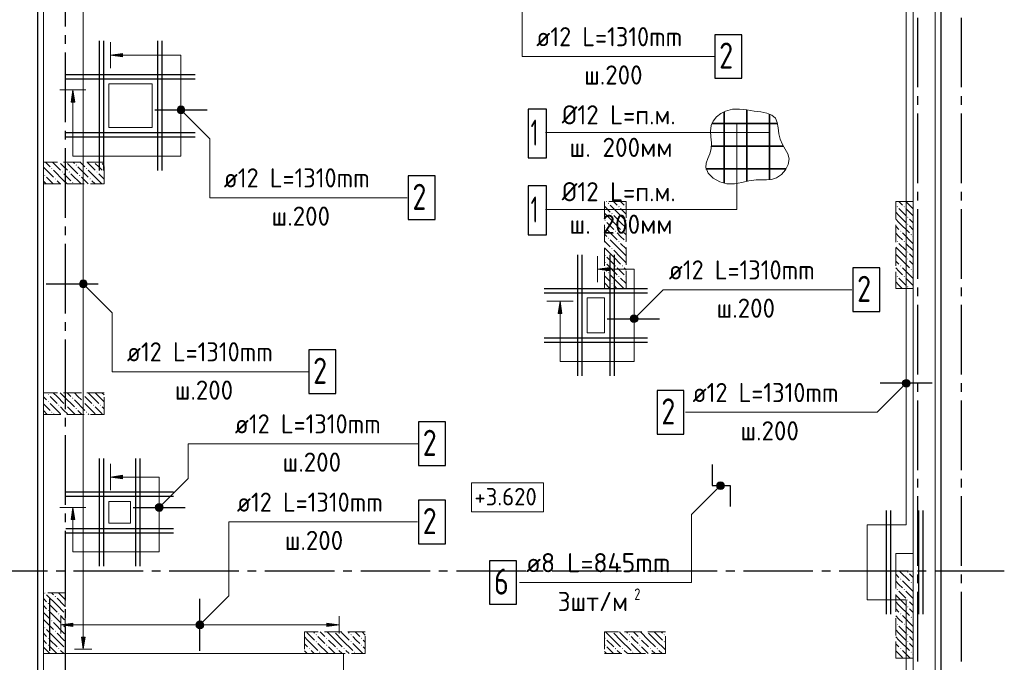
# Model space of a CAD drawing. Header units: millimetres. Extents: x 0 to 42000, y -59 to 29700.
# Tile 4 of 17: x 7727 to 19047, y 15663 to 23051. Entities that reach past the tile are written whole.
import ezdxf

# ---------------------------------------------------------------- set-up
doc = ezdxf.new("R2010")
doc.units = ezdxf.units.MM
doc.linetypes.add('______2', pattern=[270, 200, -70])
doc.linetypes.add('______5', pattern=[1100, 800, -100, 100, -100])
for name, color, linetype, lineweight in [('Standard', 7, 'Continuous', 25), ('ЖБ Перекрытие верхний уровень', 7, 'Continuous', 18), ('Обрамление П-обр. равн.', 7, 'Continuous', 25), ('Обрамление проемов стержнями', 7, 'Continuous', 18), ('Общий01', 7, 'Continuous', 13), ('Позиционная метка номер позиции', 7, 'Continuous', 13)]:
    doc.layers.add(name, color=color, linetype=linetype, lineweight=lineweight)
doc.layers.add('ЖБ Пилон', color=7, linetype='______2', lineweight=13, true_color=0xa0a0a0)
doc.layers.add('Оси', color=7, linetype='______5', lineweight=13, true_color=0x656565)
doc.styles.add('ISOCPEUR', font='txt')

msp = doc.modelspace()

# ---------------------------------------------------------------- hatches: boundary and pattern name
at = {"layer": 'ЖБ Пилон', "linetype": 'Continuous', "lineweight": 18, "transparency": 33554687}
for points in [[(8090, 21339), (8096, 21346), (8103, 21339), (8096, 21333)], [(8210, 21299), (8216, 21306), (8223, 21299), (8216, 21293)], [(8290, 21299), (8296, 21306), (8303, 21299), (8296, 21293)], [(8370, 21379), (8376, 21386), (8383, 21379), (8376, 21373)], [(8490, 21339), (8496, 21346), (8503, 21339), (8496, 21333)], [(8610, 21299), (8616, 21306), (8623, 21299), (8616, 21293)], [(8690, 21299), (8696, 21306), (8700, 21302), (8700, 21296), (8696, 21293)], [(8010, 21259), (8016, 21266), (8023, 21259), (8016, 21253)], [(8130, 21219), (8136, 21226), (8143, 21219), (8136, 21213)], [(8330, 21179), (8336, 21186), (8343, 21179), (8336, 21173)], [(8410, 21259), (8416, 21266), (8423, 21259), (8416, 21253)], [(8530, 21219), (8536, 21226), (8543, 21219), (8536, 21213)], [(14490, 20939), (14496, 20946), (14503, 20939), (14496, 20933)], [(14610, 20899), (14616, 20906), (14623, 20899), (14616, 20893)], [(14690, 20899), (14696, 20906), (14700, 20902), (14700, 20896), (14696, 20893)], [(17810, 20899), (17816, 20906), (17823, 20899), (17816, 20893)], [(17890, 20899), (17896, 20906), (17903, 20899), (17896, 20893)], [(14450, 20739), (14456, 20746), (14463, 20739), (14456, 20733)], [(14530, 20819), (14536, 20826), (14543, 20819), (14536, 20813)], [(17930, 20779), (17936, 20786), (17943, 20779), (17936, 20773)], [(14450, 20659), (14456, 20666), (14463, 20659), (14456, 20653)], [(14570, 20619), (14576, 20626), (14583, 20619), (14576, 20613)], [(14650, 20619), (14656, 20626), (14663, 20619), (14656, 20613)], [(17850, 20619), (17856, 20626), (17863, 20619), (17856, 20613)], [(17930, 20699), (17936, 20706), (17943, 20699), (17936, 20693)], [(14490, 20539), (14496, 20546), (14503, 20539), (14496, 20533)], [(14610, 20499), (14616, 20506), (14623, 20499), (14616, 20493)], [(14690, 20499), (14696, 20506), (14700, 20502), (14700, 20496), (14696, 20493)], [(17810, 20499), (17816, 20506), (17823, 20499), (17816, 20493)], [(17890, 20499), (17896, 20506), (17903, 20499), (17896, 20493)], [(17970, 20579), (17976, 20586), (17983, 20579), (17976, 20573)], [(14530, 20419), (14536, 20426), (14543, 20419), (14536, 20413)], [(17930, 20379), (17936, 20386), (17943, 20379), (17936, 20373)], [(14450, 20339), (14456, 20346), (14463, 20339), (14456, 20333)], [(14450, 20259), (14456, 20266), (14463, 20259), (14456, 20253)], [(17930, 20299), (17936, 20306), (17943, 20299), (17936, 20293)], [(14570, 20219), (14576, 20226), (14583, 20219), (14576, 20213)], [(14650, 20219), (14656, 20226), (14663, 20219), (14656, 20213)], [(17850, 20219), (17856, 20226), (17863, 20219), (17856, 20213)], [(17970, 20179), (17976, 20186), (17983, 20179), (17976, 20173)], [(14490, 20139), (14496, 20146), (14503, 20139), (14496, 20133)], [(14610, 20099), (14616, 20106), (14623, 20099), (14616, 20093)], [(14690, 20099), (14696, 20106), (14700, 20102), (14700, 20096), (14696, 20093)], [(17810, 20099), (17816, 20106), (17823, 20099), (17816, 20093)], [(17890, 20099), (17896, 20106), (17903, 20099), (17896, 20093)], [(14530, 20019), (14536, 20026), (14543, 20019), (14536, 20013)], [(17930, 19979), (17936, 19986), (17943, 19979), (17936, 19973)], [(8050, 18739), (8056, 18746), (8063, 18739), (8056, 18733)], [(8330, 18699), (8336, 18706), (8343, 18699), (8336, 18693)], [(8450, 18739), (8456, 18746), (8463, 18739), (8456, 18733)], [(8050, 18659), (8056, 18666), (8063, 18659), (8056, 18653)], [(8170, 18619), (8176, 18626), (8183, 18619), (8176, 18613)], [(8250, 18619), (8256, 18626), (8263, 18619), (8256, 18613)], [(8370, 18579), (8376, 18586), (8383, 18579), (8376, 18573)], [(8450, 18659), (8456, 18666), (8463, 18659), (8456, 18653)], [(8570, 18619), (8576, 18626), (8583, 18619), (8576, 18613)], [(8650, 18619), (8656, 18626), (8663, 18619), (8656, 18613)], [(8090, 18539), (8096, 18546), (8103, 18539), (8096, 18533)], [(8490, 18539), (8496, 18546), (8503, 18539), (8496, 18533)], [(17930, 16699), (17936, 16706), (17943, 16699), (17936, 16693)], [(17850, 16619), (17856, 16626), (17863, 16619), (17856, 16613)], [(17970, 16579), (17976, 16586), (17983, 16579), (17976, 16573)], [(8010, 16459), (8013, 16462), (8020, 16462), (8023, 16459), (8016, 16453)], [(8130, 16419), (8136, 16426), (8143, 16419), (8136, 16413)], [(17810, 16499), (17816, 16506), (17823, 16499), (17816, 16493)], [(17890, 16499), (17896, 16506), (17903, 16499), (17896, 16493)], [(8050, 16339), (8056, 16346), (8063, 16339), (8056, 16333)], [(17930, 16379), (17936, 16386), (17943, 16379), (17936, 16373)], [(17930, 16299), (17936, 16306), (17943, 16299), (17936, 16293)], [(8050, 16259), (8056, 16266), (8063, 16259), (8056, 16253)], [(8170, 16219), (8176, 16226), (8183, 16219), (8176, 16213)], [(17850, 16219), (17856, 16226), (17863, 16219), (17856, 16213)], [(8090, 16139), (8096, 16146), (8103, 16139), (8096, 16133)], [(8210, 16099), (8216, 16106), (8223, 16099), (8216, 16093)], [(17810, 16099), (17816, 16106), (17823, 16099), (17816, 16093)], [(17890, 16099), (17896, 16106), (17903, 16099), (17896, 16093)], [(17970, 16179), (17976, 16186), (17983, 16179), (17976, 16173)], [(8010, 16059), (8016, 16066), (8023, 16059), (8016, 16053)], [(8130, 16019), (8136, 16026), (8143, 16019), (8136, 16013)], [(11130, 15979), (11136, 15986), (11143, 15979), (11136, 15973)], [(11530, 15979), (11536, 15986), (11543, 15979), (11536, 15973)], [(14730, 15979), (14736, 15986), (14743, 15979), (14736, 15973)], [(15130, 15979), (15136, 15986), (15143, 15979), (15136, 15973)], [(17930, 15979), (17936, 15986), (17943, 15979), (17936, 15973)], [(8050, 15939), (8056, 15946), (8063, 15939), (8056, 15933)], [(8050, 15859), (8056, 15866), (8063, 15859), (8056, 15853)], [(11130, 15899), (11136, 15906), (11143, 15899), (11136, 15893)], [(11250, 15939), (11256, 15946), (11263, 15939), (11256, 15933)], [(11250, 15859), (11256, 15866), (11263, 15859), (11256, 15853)], [(11530, 15899), (11536, 15906), (11543, 15899), (11536, 15893)], [(11650, 15939), (11656, 15946), (11663, 15939), (11656, 15933)], [(11650, 15859), (11656, 15866), (11663, 15859), (11656, 15853)], [(14450, 15939), (14456, 15946), (14463, 15939), (14456, 15933)], [(14450, 15859), (14456, 15866), (14463, 15859), (14456, 15853)], [(14730, 15899), (14736, 15906), (14743, 15899), (14736, 15893)], [(14850, 15939), (14856, 15946), (14863, 15939), (14856, 15933)], [(14850, 15859), (14856, 15866), (14863, 15859), (14856, 15853)], [(15130, 15899), (15136, 15906), (15143, 15899), (15136, 15893)], [(17930, 15899), (17936, 15906), (17943, 15899), (17936, 15893)], [(8170, 15819), (8176, 15826), (8183, 15819), (8176, 15813)], [(11050, 15819), (11056, 15826), (11063, 15819), (11056, 15813)], [(11170, 15779), (11176, 15786), (11183, 15779), (11176, 15773)], [(11370, 15819), (11376, 15826), (11383, 15819), (11376, 15813)], [(11450, 15819), (11456, 15826), (11463, 15819), (11456, 15813)], [(11570, 15779), (11576, 15786), (11583, 15779), (11576, 15773)], [(14570, 15819), (14576, 15826), (14583, 15819), (14576, 15813)], [(14650, 15819), (14656, 15826), (14663, 15819), (14656, 15813)], [(14770, 15779), (14776, 15786), (14783, 15779), (14776, 15773)], [(14970, 15819), (14976, 15826), (14983, 15819), (14976, 15813)], [(15050, 15819), (15056, 15826), (15063, 15819), (15056, 15813)], [(17850, 15819), (17856, 15826), (17863, 15819), (17856, 15813)], [(17970, 15779), (17976, 15786), (17983, 15779), (17976, 15773)]]:
    msp.add_hatch(color=7, dxfattribs=at).paths.add_polyline_path(points, flags=16)
at = {"layer": 'Обрамление П-обр. равн.', "linetype": 'Continuous', "lineweight": 13, "transparency": 33554687}
for points in [[(8909, 22623), (8769, 22643), (8909, 22663)], [(14509, 20163), (14369, 20183), (14509, 20203)], [(8909, 17773), (8769, 17793), (8909, 17813)], [(8339, 16073), (8199, 16093), (8339, 16113)], [(8478, 15953), (8458, 15813), (8438, 15953)]]:
    msp.add_hatch(color=7, dxfattribs=at).paths.add_polyline_path(points, flags=16)
for points in [[(8359, 22103), (8339, 22243), (8319, 22103)], [(13959, 19673), (13939, 19813), (13919, 19673)], [(8359, 17303), (8339, 17443), (8319, 17303)], [(11259, 16073), (11399, 16093), (11259, 16113)]]:
    msp.add_hatch(color=7, dxfattribs=at).paths.add_polyline_path(points)
at = {"layer": 'Позиционная метка номер позиции', "linetype": 'Continuous', "lineweight": 13, "transparency": 33554687}
for points in [[(9537, 22025), (9569, 22056), (9549, 22045)], [(9569, 22056), (9537, 22025), (9537, 22002)], [(9569, 22056), (9537, 22002), (9592, 22056)], [(9592, 22056), (9537, 22002), (9549, 21981)], [(9592, 22056), (9549, 21981), (9613, 22045)], [(9613, 22045), (9549, 21981), (9569, 21970)], [(9613, 22045), (9569, 21970), (9624, 22025)], [(9624, 22025), (9569, 21970), (9592, 21970)], [(9624, 22025), (9592, 21970), (9624, 22002)], [(9624, 22002), (9592, 21970), (9613, 21981)], [(8415, 20025), (8447, 20056), (8426, 20045)], [(8447, 20056), (8415, 20025), (8415, 20002)], [(8447, 20056), (8415, 20002), (8470, 20056)], [(8470, 20056), (8415, 20002), (8426, 19981)], [(8470, 20056), (8426, 19981), (8490, 20045)], [(8490, 20045), (8426, 19981), (8447, 19970)], [(8490, 20045), (8447, 19970), (8501, 20025)], [(8501, 20025), (8447, 19970), (8470, 19970)], [(8501, 20025), (8470, 19970), (8501, 20002)], [(8501, 20002), (8470, 19970), (8490, 19981)], [(14747, 19625), (14823, 19581), (14759, 19645)], [(14747, 19602), (14802, 19570), (14747, 19625)], [(14747, 19625), (14802, 19570), (14823, 19581)], [(14779, 19570), (14747, 19602), (14759, 19581)], [(14747, 19602), (14779, 19570), (14802, 19570)], [(14759, 19645), (14834, 19602), (14779, 19656)], [(14759, 19645), (14823, 19581), (14834, 19602)], [(14779, 19656), (14834, 19602), (14834, 19625)], [(14779, 19656), (14834, 19625), (14802, 19656)], [(14802, 19656), (14834, 19625), (14823, 19645)], [(17962, 18859), (17907, 18914), (17887, 18902)], [(17962, 18882), (17930, 18914), (17907, 18914)], [(17962, 18882), (17907, 18914), (17962, 18859)], [(17930, 18914), (17962, 18882), (17951, 18902)], [(17951, 18838), (17887, 18902), (17875, 18882)], [(17951, 18838), (17875, 18882), (17930, 18827)], [(17930, 18827), (17875, 18882), (17875, 18859)], [(17930, 18827), (17875, 18859), (17907, 18827)], [(17907, 18827), (17875, 18859), (17887, 18838)], [(17962, 18859), (17887, 18902), (17951, 18838)], [(15816, 17662), (15752, 17726), (15740, 17706)], [(15816, 17662), (15740, 17706), (15795, 17651)], [(15795, 17651), (15740, 17706), (15740, 17683)], [(15795, 17651), (15740, 17683), (15772, 17651)], [(15772, 17651), (15740, 17683), (15752, 17662)], [(15827, 17683), (15772, 17738), (15752, 17726)], [(15827, 17683), (15752, 17726), (15816, 17662)], [(15827, 17706), (15795, 17738), (15772, 17738)], [(15827, 17706), (15772, 17738), (15827, 17683)], [(15795, 17738), (15827, 17706), (15816, 17726)], [(9287, 17455), (9363, 17411), (9299, 17475)], [(9287, 17432), (9342, 17400), (9287, 17455)], [(9287, 17455), (9342, 17400), (9363, 17411)], [(9299, 17475), (9374, 17432), (9319, 17486)], [(9299, 17475), (9363, 17411), (9374, 17432)], [(9319, 17486), (9374, 17432), (9374, 17455)], [(9319, 17486), (9374, 17455), (9342, 17486)], [(9342, 17486), (9374, 17455), (9363, 17475)], [(9319, 17400), (9287, 17432), (9299, 17411)], [(9287, 17432), (9319, 17400), (9342, 17400)], [(9755, 16105), (9831, 16061), (9767, 16125)], [(9755, 16082), (9810, 16050), (9755, 16105)], [(9755, 16105), (9810, 16050), (9831, 16061)], [(9787, 16050), (9755, 16082), (9767, 16061)], [(9755, 16082), (9787, 16050), (9810, 16050)], [(9767, 16125), (9842, 16082), (9787, 16136)], [(9767, 16125), (9831, 16061), (9842, 16082)], [(9787, 16136), (9842, 16082), (9842, 16105)], [(9787, 16136), (9842, 16105), (9810, 16136)], [(9810, 16136), (9842, 16105), (9831, 16125)]]:
    msp.add_hatch(color=7, dxfattribs=at).paths.add_polyline_path(points)

# ---------------------------------------------------------------- linework, layer by layer
at = {"color": 7, "linetype": 'Continuous', "lineweight": 25, "transparency": 33554687}
for points in [[(15688, 17936), (15688, 17694), (15688, 17694), (15895, 17694), (15895, 17694), (15895, 17452)], [(13130, 16331), (13440, 16331), (13440, 16831), (13130, 16831), (13130, 16331)]]:
    msp.add_lwpolyline(points, dxfattribs=at)
at = {"layer": 'Standard', "color": 254, "linetype": 'Continuous', "lineweight": 25, "true_color": 0xc4c4ff, "transparency": 33554687}
msp.add_lwpolyline([(7931, 10093), (18319, 10093), (18319, 24231), (7931, 24231), (7931, 10093)], dxfattribs=at)
at = {"layer": 'Standard', "color": 7, "linetype": 'Continuous', "lineweight": 13, "transparency": 33554687}
for points in [[(8000, 10162), (18000, 10162), (18000, 24162), (8000, 24162), (8000, 10162)], [(8000, 10162), (18250, 10162), (18250, 24162), (8000, 24162), (8000, 10162)]]:
    msp.add_lwpolyline(points, dxfattribs=at)
at = {"layer": 'ЖБ Перекрытие верхний уровень', "color": 7, "linetype": 'Continuous', "lineweight": 18, "transparency": 33554687}
for p, q in [((8000, 24162), (8000, 15762)), ((18250, 10162), (18250, 24162)), ((9250, 22312), (8750, 22312)), ((8750, 22312), (8750, 21812)), ((9250, 21812), (9250, 22312)), ((8750, 21812), (9250, 21812)), ((14450, 19852), (14250, 19852)), ((14250, 19852), (14250, 19452)), ((14450, 19452), (14450, 19852)), ((14250, 19452), (14450, 19452)), ((9000, 17512), (8750, 17512)), ((8750, 17512), (8750, 17262)), ((9000, 17262), (9000, 17512)), ((8750, 17262), (9000, 17262)), ((18000, 16912), (17800, 16912)), ((17800, 16912), (17800, 16712)), ((18000, 16712), (18000, 16912)), ((17800, 16712), (18000, 16712)), ((8000, 15762), (11450, 15762)), ((11450, 15762), (11450, 12962))]:
    msp.add_line(p, q, dxfattribs=at)
at = {"layer": 'ЖБ Пилон', "color": 253, "linetype": '______2', "lineweight": 13, "true_color": 0xa0a0a0, "transparency": 33554687}
for p, q in [((8000, 21412), (8000, 21162)), ((8700, 21412), (8000, 21412)), ((8700, 21162), (8700, 21412)), ((8000, 21162), (8700, 21162)), ((14700, 20962), (14450, 20962)), ((14450, 20962), (14450, 19962)), ((14700, 19962), (14700, 20962)), ((18000, 20962), (17800, 20962)), ((17800, 20962), (17800, 19962)), ((18000, 19962), (18000, 20962)), ((14450, 19962), (14700, 19962)), ((17800, 19962), (18000, 19962)), ((8000, 18762), (8000, 18512)), ((8700, 18762), (8000, 18762)), ((8700, 18512), (8700, 18762)), ((8000, 18512), (8700, 18512)), ((18000, 16712), (17800, 16712)), ((17800, 16712), (17800, 15712)), ((18000, 15712), (18000, 16712)), ((8250, 16462), (8000, 16462)), ((8000, 16462), (8000, 15762)), ((8250, 15762), (8250, 16462)), ((11000, 16012), (11000, 15762)), ((11700, 16012), (11000, 16012)), ((11700, 15762), (11700, 16012)), ((14450, 16012), (14450, 15762)), ((15150, 16012), (14450, 16012)), ((15150, 15762), (15150, 16012)), ((8000, 15762), (8250, 15762)), ((11000, 15762), (11700, 15762)), ((14450, 15762), (15150, 15762)), ((17800, 15712), (18000, 15712))]:
    msp.add_line(p, q, dxfattribs=at)
at = {"layer": 'ЖБ Пилон', "color": 9, "linetype": 'Continuous', "lineweight": 18, "true_color": 0xc7c7c7, "transparency": 33554687}
for p, q in [((8023, 21412), (8076, 21359)), ((8103, 21412), (8196, 21319)), ((8236, 21359), (8196, 21399)), ((8276, 21399), (8396, 21279)), ((8343, 21412), (8356, 21399)), ((8423, 21412), (8476, 21359)), ((8503, 21412), (8596, 21319)), ((8636, 21359), (8596, 21399)), ((8676, 21399), (8700, 21376)), ((8000, 21356), (8116, 21239)), ((8236, 21199), (8116, 21319)), ((8276, 21319), (8236, 21359)), ((8396, 21359), (8516, 21239)), ((8636, 21199), (8516, 21319)), ((8676, 21319), (8636, 21359)), ((8000, 21196), (8033, 21162)), ((8113, 21162), (8036, 21239)), ((8156, 21199), (8193, 21162)), ((8236, 21279), (8316, 21199)), ((8236, 21199), (8273, 21162)), ((8316, 21279), (8433, 21162)), ((8513, 21162), (8436, 21239)), ((8556, 21199), (8593, 21162)), ((8636, 21279), (8700, 21216)), ((8636, 21199), (8673, 21162)), ((14473, 20962), (14476, 20959)), ((14553, 20962), (14596, 20919)), ((14636, 20959), (14633, 20962)), ((14676, 20919), (14636, 20959)), ((17836, 20959), (17833, 20962)), ((17876, 20919), (17836, 20959)), ((17913, 20962), (17996, 20879)), ((17996, 20959), (18000, 20956)), ((14450, 20906), (14516, 20839)), ((14636, 20799), (14516, 20919)), ((14636, 20879), (14700, 20816)), ((17836, 20799), (17800, 20836)), ((17836, 20879), (17916, 20799)), ((17916, 20879), (18000, 20796)), ((14556, 20719), (14450, 20826)), ((14476, 20719), (14556, 20639)), ((14556, 20799), (14636, 20719)), ((14556, 20719), (14636, 20639)), ((14636, 20799), (14700, 20736)), ((14636, 20719), (14700, 20656)), ((17800, 20756), (17836, 20719)), ((17836, 20799), (17916, 20719)), ((17836, 20719), (17956, 20599)), ((17996, 20719), (17956, 20759)), ((18000, 20716), (17996, 20719)), ((14476, 20639), (14596, 20519)), ((17800, 20676), (17836, 20639)), ((17956, 20679), (18000, 20636)), ((14450, 20586), (14476, 20559)), ((14450, 20506), (14516, 20439)), ((14636, 20399), (14516, 20519)), ((14636, 20559), (14596, 20599)), ((14676, 20519), (14636, 20559)), ((14676, 20599), (14700, 20576)), ((17836, 20559), (17800, 20596)), ((17876, 20519), (17836, 20559)), ((17876, 20599), (17996, 20479)), ((17996, 20559), (18000, 20556)), ((14556, 20319), (14450, 20426)), ((14556, 20399), (14636, 20319)), ((14636, 20479), (14700, 20416)), ((14636, 20399), (14700, 20336)), ((17836, 20399), (17800, 20436)), ((17836, 20479), (17916, 20399)), ((17836, 20399), (17916, 20319)), ((17916, 20479), (18000, 20396)), ((14476, 20319), (14556, 20239)), ((14556, 20319), (14636, 20239)), ((14636, 20319), (14700, 20256)), ((17800, 20356), (17836, 20319)), ((17800, 20276), (17836, 20239)), ((17836, 20319), (17956, 20199)), ((17996, 20319), (17956, 20359)), ((17956, 20279), (18000, 20236)), ((18000, 20316), (17996, 20319)), ((14450, 20186), (14476, 20159)), ((14476, 20239), (14596, 20119)), ((14636, 20159), (14596, 20199)), ((14676, 20119), (14636, 20159)), ((14676, 20199), (14700, 20176)), ((17836, 20159), (17800, 20196)), ((17876, 20119), (17836, 20159)), ((17876, 20199), (17996, 20079)), ((17996, 20159), (18000, 20156)), ((14450, 20106), (14516, 20039)), ((14636, 19999), (14516, 20119)), ((14636, 20079), (14700, 20016)), ((17836, 20079), (17916, 19999)), ((17916, 20079), (18000, 19996)), ((14513, 19962), (14450, 20026)), ((14556, 19999), (14593, 19962)), ((14636, 19999), (14673, 19962)), ((17836, 19999), (17800, 20036)), ((17836, 19999), (17873, 19962)), ((8036, 18679), (8000, 18716)), ((8033, 18762), (8036, 18759)), ((8076, 18719), (8156, 18639)), ((8156, 18719), (8113, 18762)), ((8156, 18719), (8236, 18639)), ((8193, 18762), (8236, 18719)), ((8236, 18719), (8356, 18599)), ((8273, 18762), (8316, 18719)), ((8396, 18719), (8356, 18759)), ((8356, 18679), (8476, 18559)), ((8436, 18679), (8396, 18719)), ((8433, 18762), (8436, 18759)), ((8476, 18719), (8556, 18639)), ((8556, 18719), (8513, 18762)), ((8556, 18719), (8636, 18639)), ((8593, 18762), (8636, 18719)), ((8636, 18719), (8700, 18656)), ((8673, 18762), (8700, 18736)), ((8000, 18636), (8076, 18559)), ((8076, 18639), (8196, 18519)), ((8236, 18559), (8196, 18599)), ((8276, 18599), (8363, 18512)), ((8476, 18639), (8596, 18519)), ((8636, 18559), (8596, 18599)), ((8676, 18599), (8700, 18576)), ((8000, 18556), (8043, 18512)), ((8123, 18512), (8116, 18519)), ((8276, 18519), (8236, 18559)), ((8396, 18559), (8443, 18512)), ((8523, 18512), (8516, 18519)), ((8676, 18519), (8636, 18559)), ((17800, 16676), (17836, 16639)), ((17843, 16712), (17956, 16599)), ((17956, 16679), (18000, 16636)), ((17836, 16559), (17800, 16596)), ((17876, 16519), (17836, 16559)), ((17876, 16599), (17996, 16479)), ((17996, 16559), (18000, 16556)), ((8156, 16319), (8036, 16439)), ((8093, 16462), (8116, 16439)), ((8236, 16399), (8173, 16462)), ((17836, 16399), (17800, 16436)), ((17836, 16479), (17916, 16399)), ((17916, 16479), (18000, 16396)), ((8000, 16396), (8036, 16359)), ((8036, 16279), (8000, 16316)), ((8076, 16319), (8156, 16239)), ((8156, 16399), (8236, 16319)), ((8156, 16319), (8236, 16239)), ((8236, 16399), (8250, 16386)), ((8236, 16319), (8250, 16306)), ((17800, 16356), (17836, 16319)), ((17836, 16399), (17916, 16319)), ((17836, 16319), (17956, 16199)), ((17996, 16319), (17956, 16359)), ((18000, 16316), (17996, 16319)), ((8000, 16236), (8076, 16159)), ((8076, 16239), (8196, 16119)), ((8236, 16159), (8196, 16199)), ((17800, 16276), (17836, 16239)), ((17836, 16159), (17800, 16196)), ((17876, 16199), (17996, 16079)), ((17956, 16279), (18000, 16236)), ((8000, 16156), (8116, 16039)), ((8236, 15999), (8116, 16119)), ((8250, 16146), (8236, 16159)), ((8236, 16079), (8250, 16066)), ((17876, 16119), (17836, 16159)), ((17836, 16079), (17916, 15999)), ((17916, 16079), (18000, 15996)), ((17996, 16159), (18000, 16156)), ((8000, 15996), (8036, 15959)), ((8156, 15919), (8036, 16039)), ((8156, 15999), (8236, 15919)), ((8236, 15999), (8250, 15986)), ((11036, 15999), (11023, 16012)), ((11036, 15999), (11116, 15919)), ((11103, 16012), (11116, 15999)), ((11183, 16012), (11236, 15959)), ((11356, 15919), (11263, 16012)), ((11356, 15999), (11436, 15919)), ((11436, 15999), (11423, 16012)), ((11436, 15999), (11516, 15919)), ((11503, 16012), (11516, 15999)), ((11583, 16012), (11636, 15959)), ((11700, 15976), (11663, 16012)), ((14556, 15919), (14463, 16012)), ((14556, 15999), (14636, 15919)), ((14636, 15999), (14623, 16012)), ((14636, 15999), (14716, 15919)), ((14703, 16012), (14716, 15999)), ((14783, 16012), (14836, 15959)), ((14956, 15919), (14863, 16012)), ((14956, 15999), (15036, 15919)), ((15036, 15999), (15023, 16012)), ((15036, 15999), (15116, 15919)), ((15103, 16012), (15116, 15999)), ((17836, 15999), (17800, 16036)), ((17836, 15999), (17916, 15919)), ((8036, 15879), (8000, 15916)), ((8076, 15919), (8156, 15839)), ((8156, 15919), (8236, 15839)), ((8236, 15919), (8250, 15906)), ((11000, 15956), (11036, 15919)), ((11000, 15876), (11036, 15839)), ((11036, 15919), (11156, 15799)), ((11196, 15919), (11156, 15959)), ((11156, 15879), (11273, 15762)), ((11236, 15879), (11196, 15919)), ((11276, 15919), (11356, 15839)), ((11356, 15919), (11436, 15839)), ((11436, 15919), (11556, 15799)), ((11596, 15919), (11556, 15959)), ((11556, 15879), (11673, 15762)), ((11636, 15879), (11596, 15919)), ((11676, 15919), (11700, 15896)), ((14476, 15919), (14556, 15839)), ((14556, 15919), (14636, 15839)), ((14636, 15919), (14756, 15799)), ((14796, 15919), (14756, 15959)), ((14756, 15879), (14873, 15762)), ((14836, 15879), (14796, 15919)), ((14876, 15919), (14956, 15839)), ((14956, 15919), (15036, 15839)), ((15036, 15919), (15150, 15806)), ((17800, 15956), (17836, 15919)), ((17800, 15876), (17836, 15839)), ((17836, 15919), (17956, 15799)), ((17996, 15919), (17956, 15959)), ((17956, 15879), (18000, 15836)), ((18000, 15916), (17996, 15919)), ((8000, 15836), (8073, 15762)), ((8076, 15839), (8153, 15762)), ((8233, 15762), (8196, 15799)), ((11033, 15762), (11000, 15796)), ((11076, 15799), (11113, 15762)), ((11276, 15839), (11353, 15762)), ((11433, 15762), (11396, 15799)), ((11476, 15799), (11513, 15762)), ((11676, 15839), (11700, 15816)), ((14450, 15786), (14473, 15762)), ((14476, 15839), (14553, 15762)), ((14633, 15762), (14596, 15799)), ((14676, 15799), (14713, 15762)), ((14876, 15839), (14953, 15762)), ((15033, 15762), (14996, 15799)), ((15076, 15799), (15113, 15762)), ((17836, 15759), (17800, 15796)), ((17876, 15719), (17836, 15759)), ((17876, 15799), (17963, 15712)), ((17996, 15759), (18000, 15756))]:
    msp.add_line(p, q, dxfattribs=at)
at = {"layer": 'Обрамление П-обр. равн.', "color": 7, "linetype": 'Continuous', "lineweight": 13, "transparency": 33554687}
for p, q in [((8458, 15953), (8458, 23873)), ((8769, 22493), (8769, 22793)), ((8769, 22643), (8909, 22663)), ((8769, 22643), (8769, 22643)), ((8769, 22643), (8769, 22643)), ((8769, 22643), (8769, 22643)), ((8909, 22623), (8769, 22643)), ((8909, 22663), (8909, 22623)), ((8909, 22643), (8919, 22643)), ((8189, 22243), (8489, 22243)), ((8339, 22243), (8319, 22103)), ((8339, 22243), (8339, 22243)), ((8339, 22243), (8339, 22243)), ((8339, 22243), (8339, 22243)), ((8359, 22103), (8339, 22243)), ((8319, 22103), (8359, 22103)), ((8339, 22103), (8339, 22093)), ((14369, 20033), (14369, 20333)), ((14369, 20183), (14509, 20203)), ((14369, 20183), (14369, 20183)), ((14369, 20183), (14369, 20183)), ((14369, 20183), (14369, 20183)), ((14509, 20163), (14369, 20183)), ((14509, 20203), (14509, 20163)), ((14509, 20183), (14519, 20183)), ((13789, 19813), (14089, 19813)), ((13939, 19813), (13919, 19673)), ((13939, 19813), (13939, 19813)), ((13939, 19813), (13939, 19813)), ((13939, 19813), (13939, 19813)), ((13959, 19673), (13939, 19813)), ((13919, 19673), (13959, 19673)), ((13939, 19673), (13939, 19663)), ((8769, 17643), (8769, 17943)), ((8769, 17793), (8909, 17813)), ((8769, 17793), (8769, 17793)), ((8769, 17793), (8769, 17793)), ((8769, 17793), (8769, 17793)), ((8909, 17773), (8769, 17793)), ((8909, 17813), (8909, 17773)), ((8909, 17793), (8919, 17793)), ((8189, 17443), (8489, 17443)), ((8339, 17443), (8319, 17303)), ((8339, 17443), (8339, 17443)), ((8339, 17443), (8339, 17443)), ((8339, 17443), (8339, 17443)), ((8359, 17303), (8339, 17443)), ((8319, 17303), (8359, 17303)), ((8339, 17303), (8339, 17293)), ((8199, 16093), (8199, 16193)), ((11399, 16093), (11399, 16193)), ((8199, 16093), (8339, 16113)), ((8339, 16073), (8199, 16093)), ((8199, 16093), (8199, 15993)), ((8199, 16093), (8199, 16093)), ((8339, 16113), (8339, 16073)), ((8339, 16093), (11259, 16093)), ((11399, 16093), (11259, 16113)), ((11259, 16113), (11259, 16073)), ((11259, 16073), (11399, 16093)), ((11399, 16093), (11399, 15993)), ((11399, 16093), (11399, 16093)), ((8458, 15813), (8438, 15953)), ((8438, 15953), (8478, 15953)), ((8478, 15953), (8458, 15813)), ((8458, 15813), (8358, 15813)), ((8458, 15813), (8558, 15813)), ((8458, 15813), (8458, 15813))]:
    msp.add_line(p, q, dxfattribs=at)
at = {"layer": 'Обрамление П-обр. равн.', "color": 7, "linetype": 'Continuous', "lineweight": 25, "transparency": 33554687}
for p, q in [((9281, 22013), (9881, 22013)), ((8031, 20013), (8631, 20013)), ((14481, 19613), (15081, 19613)), ((18219, 18870), (17619, 18870)), ((9031, 17443), (9631, 17443)), ((8074, 15793), (8074, 16393)), ((9799, 15793), (9799, 16393))]:
    msp.add_line(p, q, dxfattribs=at)
at = {"layer": 'Обрамление П-обр. равн.', "color": 7, "linetype": 'Continuous', "lineweight": 13, "transparency": 33554687}
for points in [[(17919, 24013), (17919, 17243), (17469, 17243), (17469, 16381), (17919, 16381), (17919, 10213)], [(8769, 22643), (9581, 22643), (9581, 21481), (8339, 21481), (8339, 22243)], [(14369, 20183), (14791, 20183), (14791, 19121), (13939, 19121), (13939, 19813)], [(8769, 17793), (9331, 17793), (9331, 16931), (8339, 16931), (8339, 17443)]]:
    msp.add_lwpolyline(points, dxfattribs=at)
at = {"layer": 'Обрамление П-обр. равн.', "color": 7, "linetype": 'Continuous', "lineweight": 25, "transparency": 33554687}
for points in [[(15719, 22378), (16029, 22378), (16029, 22878), (15719, 22878), (15719, 22378)], [(12192, 20754), (12502, 20754), (12502, 21254), (12192, 21254), (12192, 20754)], [(17305, 19696), (17615, 19696), (17615, 20196), (17305, 20196), (17305, 19696)], [(11051, 18754), (11361, 18754), (11361, 19254), (11051, 19254), (11051, 18754)], [(15054, 18287), (15364, 18287), (15364, 18787), (15054, 18787), (15054, 18287)], [(12311, 17926), (12621, 17926), (12621, 18426), (12311, 18426), (12311, 17926)], [(12311, 17026), (12621, 17026), (12621, 17526), (12311, 17526), (12311, 17026)]]:
    msp.add_lwpolyline(points, dxfattribs=at)
at = {"layer": 'Обрамление проемов стержнями', "color": 7, "linetype": 'Continuous', "lineweight": 25, "transparency": 33554687}
for p, q in [((8640, 22806), (8640, 21318)), ((8640, 22806), (8640, 21318)), ((8690, 22806), (8690, 21318)), ((8690, 22806), (8690, 21318)), ((9310, 22806), (9310, 21318)), ((9310, 22806), (9310, 21318)), ((9360, 22806), (9360, 21318)), ((9360, 22806), (9360, 21318)), ((8256, 22422), (9744, 22422)), ((8256, 22422), (9744, 22422)), ((8256, 22372), (9744, 22372)), ((8256, 22372), (9744, 22372)), ((8256, 21752), (9744, 21752)), ((8256, 21752), (9744, 21752)), ((8256, 21702), (9744, 21702)), ((8256, 21702), (9744, 21702)), ((14140, 20346), (14140, 18958)), ((14140, 20346), (14140, 18958)), ((14190, 20346), (14190, 18958)), ((14190, 20346), (14190, 18958)), ((14510, 20346), (14510, 18958)), ((14510, 20346), (14510, 18958)), ((14560, 20346), (14560, 18958)), ((14560, 20346), (14560, 18958)), ((13756, 19962), (14944, 19962)), ((13756, 19962), (14944, 19962)), ((13756, 19912), (14944, 19912)), ((13756, 19912), (14944, 19912)), ((13756, 19392), (14944, 19392)), ((13756, 19392), (14944, 19392)), ((13756, 19342), (14944, 19342)), ((13756, 19342), (14944, 19342)), ((8640, 18006), (8640, 16768)), ((8640, 18006), (8640, 16768)), ((8690, 18006), (8690, 16768)), ((8690, 18006), (8690, 16768)), ((9060, 18006), (9060, 16768)), ((9060, 18006), (9060, 16768)), ((9110, 18006), (9110, 16768)), ((9110, 18006), (9110, 16768)), ((8256, 17622), (9494, 17622)), ((8256, 17622), (9494, 17622)), ((8256, 17572), (9494, 17572)), ((8256, 17572), (9494, 17572)), ((17690, 17406), (17690, 16218)), ((17690, 17406), (17690, 16218)), ((17740, 17406), (17740, 16218)), ((17740, 17406), (17740, 16218)), ((18060, 17406), (18060, 16218)), ((18060, 17406), (18060, 16218)), ((18110, 17406), (18110, 16218)), ((18110, 17406), (18110, 16218)), ((8256, 17202), (9494, 17202)), ((8256, 17202), (9494, 17202)), ((8256, 17152), (9494, 17152)), ((8256, 17152), (9494, 17152))]:
    msp.add_line(p, q, dxfattribs=at)
at = {"layer": 'Общий01', "color": 7, "linetype": 'Continuous', "lineweight": 18, "transparency": 33554687}
msp.add_lwpolyline([(12921, 17394), (13748, 17394), (13748, 17727), (12921, 17727), (12921, 17394)], dxfattribs=at)
at = {"layer": 'Оси', "color": 8, "linetype": '______5', "lineweight": -3, "transparency": 33554687}
for p, q in [((18050, 25273), (18050, 8776)), ((18550, 25273), (18550, 8776)), ((8250, 24873), (8250, 8776)), ((19047, 16712), (6314, 16712))]:
    msp.add_line(p, q, dxfattribs=at)
at = {"layer": 'Позиционная метка номер позиции', "color": 7, "linetype": 'Continuous', "lineweight": 13, "transparency": 33554687}
for p, q in [((9549, 22045), (9549, 22045)), ((9549, 21981), (9549, 21981)), ((9613, 22045), (9613, 22045)), ((9613, 21981), (9613, 21981)), ((8426, 20045), (8426, 20045)), ((8490, 20045), (8490, 20045)), ((8426, 19981), (8426, 19981)), ((8490, 19981), (8490, 19981)), ((14759, 19645), (14759, 19645)), ((14823, 19645), (14823, 19645)), ((14759, 19581), (14759, 19581)), ((14823, 19581), (14823, 19581)), ((17887, 18902), (17887, 18902)), ((17887, 18838), (17887, 18838)), ((17951, 18902), (17951, 18902)), ((17951, 18838), (17951, 18838)), ((15752, 17726), (15752, 17726)), ((15752, 17662), (15752, 17662)), ((15816, 17726), (15816, 17726)), ((15816, 17662), (15816, 17662)), ((9299, 17475), (9299, 17475)), ((9363, 17475), (9363, 17475)), ((9299, 17411), (9299, 17411)), ((9363, 17411), (9363, 17411)), ((9767, 16125), (9767, 16125)), ((9831, 16125), (9831, 16125)), ((9767, 16061), (9767, 16061)), ((9831, 16061), (9831, 16061))]:
    msp.add_line(p, q, dxfattribs=at)
at = {"layer": 'Позиционная метка номер позиции', "color": 7, "linetype": 'Continuous', "lineweight": 35, "transparency": 33554687}
for p, q in [((15827, 21993), (15827, 21170)), ((16088, 22014), (16088, 21191)), ((16349, 21966), (16349, 21213)), ((15685, 21856), (16440, 21856)), ((15680, 21596), (16508, 21596)), ((15617, 21335), (16539, 21335))]:
    msp.add_line(p, q, dxfattribs=at)
at = {"layer": 'Позиционная метка номер позиции', "color": 7, "linetype": 'Continuous', "lineweight": 13, "transparency": 33554687}
for points in [[(13169, 23746), (13502, 23413), (13502, 22628), (15713, 22628)], [(9581, 22013), (9914, 21680), (9914, 21004), (12181, 21004)], [(13772, 20869), (15971, 20869), (15971, 21856)], [(13772, 21752), (15114, 21752), (16349, 21752)], [(8458, 20013), (8791, 19680), (8791, 19004), (11058, 19004)], [(14791, 19613), (15124, 19946), (17293, 19946)], [(17919, 18870), (17585, 18537), (15380, 18537)], [(9331, 17443), (9664, 17776), (9664, 18176), (12311, 18176)], [(15784, 17694), (15450, 17361), (15450, 16581), (13474, 16581)], [(9799, 16093), (10132, 16426), (10132, 17276), (12301, 17276)]]:
    msp.add_lwpolyline(points, dxfattribs=at)
at = {"layer": 'Позиционная метка номер позиции', "color": 7, "linetype": 'Continuous', "lineweight": 25, "transparency": 33554687}
for points in [[(13572, 21462), (13782, 21462), (13782, 22022), (13572, 22022), (13572, 21462)], [(13572, 20579), (13782, 20579), (13782, 21139), (13572, 21139), (13572, 20579)]]:
    msp.add_lwpolyline(points, dxfattribs=at)
at = {"layer": 'Позиционная метка номер позиции', "color": 7, "linetype": '______2', "lineweight": 13, "transparency": 33554687}
msp.add_lwpolyline([(16171, 21999), (16087, 22014), (16004, 22023), (15922, 22020), (15842, 21999), (15788, 21971), (15739, 21932), (15701, 21885), (15676, 21833), (15669, 21770), (15674, 21703), (15680, 21635), (15676, 21567), (15660, 21510), (15637, 21455), (15619, 21401), (15615, 21350), (15641, 21285), (15699, 21229), (15775, 21187), (15857, 21164), (15945, 21162), (16029, 21177), (16111, 21197), (16194, 21210), (16253, 21211), (16313, 21211), (16372, 21215), (16428, 21232), (16485, 21270), (16532, 21324), (16563, 21387), (16572, 21451), (16558, 21508), (16529, 21562), (16496, 21617), (16469, 21676), (16455, 21740), (16447, 21806), (16437, 21867), (16416, 21917), (16374, 21954), (16316, 21977), (16246, 21990), (16171, 21999)], dxfattribs=at)
at = {"layer": 'Позиционная метка номер позиции', "color": 7, "linetype": 'Continuous', "lineweight": 13, "transparency": 33554687}
for centre in [(9581, 22013), (8458, 20013), (14791, 19613), (17919, 18870), (15784, 17694), (9331, 17443), (9799, 16093)]:
    msp.add_circle(centre, 45, dxfattribs=at)

# ---------------------------------------------------------------- texts
at = {"color": 7, "linetype": 'Continuous', "lineweight": 13, "transparency": 33554687, "attachment_point": 7, "style": 'ISOCPEUR'}
for s, insert, char_height, width in [('\\W0.98;ø8 L=845mm ', (13548, 16698), 220, 1910.61), ('\\W0.78;6', (13180, 16441), 300, 326.41)]:
    msp.add_mtext(s, dxfattribs=dict(at, insert=insert, char_height=char_height, width=width))
at = {"color": 7, "linetype": 'Continuous', "lineweight": 25, "transparency": 33554687, "attachment_point": 7, "style": 'ISOCPEUR'}
for s, insert, char_height, width in [('\\W0.95;3шт/м', (13913, 16252), 220, 984.3), ('\\W0.78;2', (14793, 16380), 132, 143.62)]:
    msp.add_mtext(s, dxfattribs=dict(at, insert=insert, char_height=char_height, width=width))
at = {"layer": 'Обрамление П-обр. равн.', "color": 7, "linetype": 'Continuous', "lineweight": 13, "transparency": 33554687, "attachment_point": 7, "style": 'ISOCPEUR'}
for s, insert, char_height, width in [('\\W0.92;ø12 L=1310mm ', (13666, 22745), 220, 2058.24), ('\\W0.78;2', (15769, 22488), 300, 326.41), ('\\W0.95;ш.200 ', (14216, 22305), 220, 962.14), ('\\W0.92;ø12 L=1310mm ', (10073, 21122), 220, 2058.25), ('\\W0.78;2', (12242, 20864), 300, 326.41), ('\\W0.95;ш.200 ', (10623, 20682), 220, 962.14), ('\\W0.92;ø12 L=1310mm ', (15189, 20064), 220, 2058.24), ('\\W0.78;2', (17355, 19806), 300, 326.41), ('\\W0.95;ш.200 ', (15739, 19624), 220, 962.14), ('\\W0.92;ø12 L=1310mm ', (8959, 19122), 220, 2058.24), ('\\W0.78;2', (11101, 18864), 300, 326.41), ('\\W0.95;ш.200 ', (9509, 18682), 220, 962.12), ('\\W0.92;ø12 L=1310mm ', (15463, 18654), 220, 2058.24), ('\\W0.78;2', (15104, 18397), 300, 326.41), ('\\W0.92;ø12 L=1310mm ', (10200, 18294), 220, 2058.24), ('\\W0.78;2', (12361, 18036), 300, 326.43), ('\\W0.95;ш.200 ', (16013, 18214), 220, 962.12), ('\\W0.95;ш.200 ', (10750, 17854), 220, 962.13), ('\\W0.92;ø12 L=1310mm ', (10224, 17394), 220, 2058.24), ('\\W0.78;2', (12361, 17136), 300, 326.43), ('\\W0.95;ш.200 ', (10774, 16954), 220, 962.13)]:
    msp.add_mtext(s, dxfattribs=dict(at, insert=insert, char_height=char_height, width=width))
at = {"layer": 'Общий01', "color": 7, "linetype": 'Continuous', "lineweight": 18, "transparency": 33554687, "insert": (12955, 17467), "char_height": 200, "width": 854.28, "attachment_point": 7, "style": 'ISOCPEUR'}
msp.add_mtext('\\W0.95;+3.620', dxfattribs=at)
at = {"layer": 'Позиционная метка номер позиции', "color": 7, "linetype": 'Continuous', "lineweight": 25, "transparency": 33554687, "attachment_point": 7, "style": 'ISOCPEUR'}
for s, insert, char_height, width in [('\\W0.94;Ø12 L=п.м.', (13959, 21847), 220, 1488.68), ('\\W0.56;1', (13602, 21602), 300, 233.34), ('\\W0.96;ш. 200мм', (14047, 21473), 220, 1315.47), ('\\W0.94;Ø12 L=п.м.', (13959, 20963), 220, 1488.68), ('\\W0.56;1', (13602, 20719), 300, 233.34), ('\\W0.96;ш. 200мм', (14047, 20589), 220, 1315.47)]:
    msp.add_mtext(s, dxfattribs=dict(at, insert=insert, char_height=char_height, width=width))

doc.saveas('drawing.dxf')
